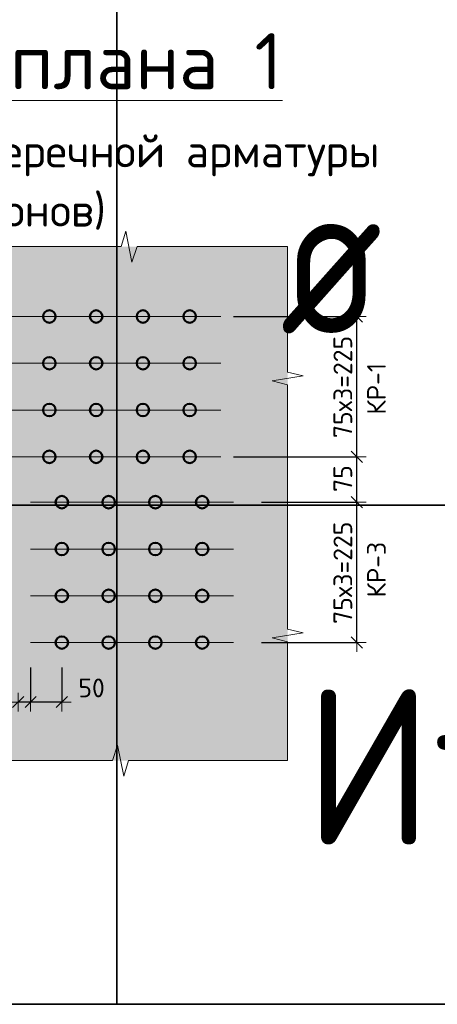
# Model space of a CAD drawing. Header units: metres. Extents: x -38 to 97, y -15 to 21.
# Tile 162 of 229: x 75.264 to 75.934, y 3.672 to 5.25. Entities that reach past the tile are written whole.
import ezdxf

# ---------------------------------------------------------------- set-up
doc = ezdxf.new("R2010")
doc.units = ezdxf.units.M
doc.header["$PDMODE"] = 65
for name, color, linetype in [('XR$3$_3705', 7, 'Continuous'), ('XR$4$_3705', 7, 'Continuous'), ('XR$6$_3705', 7, 'Continuous')]:
    doc.layers.add(name, color=color, linetype=linetype)
for name, color, linetype, lineweight in [('XR$3$ВК__отв в полу 1-2 эт', 220, 'Continuous', 25), ('XR$3$Размерная линия (1)', 7, 'Continuous', 13), ('XR$3$Текст_ общее_1', 7, 'Continuous', 13), ('XR$4$ВК__отв в полу 1-2 эт', 220, 'Continuous', 25), ('XR$4$Размерная линия (1)', 7, 'Continuous', 13), ('XR$4$Текст_ общее_1', 7, 'Continuous', 13), ('XR$6$ВК__отв в полу 1-2 эт', 220, 'Continuous', 25), ('XR$6$Размерная линия (1)', 7, 'Continuous', 13), ('XR$6$Текст_ общее_1', 7, 'Continuous', 13)]:
    doc.layers.add(name, color=color, linetype=linetype, lineweight=lineweight)
doc.styles.add('ISOCPEUR', font='txt')
doc.dimstyles.new('DIMSTYLE_23', dxfattribs={"dimtxt": 0.03, "dimasz": 0.03, "dimexe": 0, "dimexo": 0, "dimgap": 0.015, "dimtad": 2, "dimdec": 0, "dimlfac": 1000, "dimrnd": 5, "dimzin": 12, "dimdsep": 46, "dimtxsty": 'ISOCPEUR', "dimblk1": 'ALL_ML_STRICH', "dimblk2": 'ALL_ML_STRICH', "dimsah": 1, "dimcen": 0, "dimclrd": 7, "dimclre": 256, "dimclrt": 7, "dimadec": 0, "dimazin": 0, "dimtfac": 1, "dimtdec": 0, "dimtix": 1, "dimtmove": 2, "dimatfit": 3, "dimfxl": 0, "dimtvp": 1.2, "dimtzin": 0, "dimlwd": 0, "dimlwe": -3, "dimarcsym": 0})
doc.dimstyles.new('DIMSTYLE_24', dxfattribs={"dimtxt": 0.03, "dimasz": 0.03, "dimexe": 0, "dimexo": 0, "dimgap": 0.015, "dimtad": 2, "dimdec": 0, "dimlfac": 1000, "dimrnd": 5, "dimzin": 12, "dimdsep": 46, "dimtxsty": 'ISOCPEUR', "dimblk1": 'ALL_ML_STRICH', "dimblk2": 'ALL_ML_STRICH', "dimsah": 1, "dimcen": 0, "dimclrd": 7, "dimclre": 256, "dimclrt": 7, "dimadec": 0, "dimazin": 0, "dimtfac": 1, "dimtdec": 0, "dimtix": 1, "dimtmove": 2, "dimatfit": 3, "dimfxl": 0, "dimtzin": 0, "dimlwd": 0, "dimlwe": -3, "dimarcsym": 0})

# ---------------------------------------------------------------- blocks, each defined once
blk = doc.blocks.new('ЭЛЕМЕНТ_УЗОРА_7')
at = {"color": 7, "linetype": 'Continuous', "lineweight": 13, "transparency": 33554687}
for p, q in [((75.6936, 4.8864), (75.6936, 4.8864)), ((75.6936, 4.8864), (75.6936, 4.8864)), ((75.6936, 4.0624), (75.6936, 4.0624))]:
    blk.add_line(p, q, dxfattribs=at)
for points in [[(75.1716, 4.8864), (75.4268, 4.8864), (75.4341, 4.9114), (75.4441, 4.8614), (75.4524, 4.8864), (75.6936, 4.8864)], [(75.6936, 4.8864), (75.6936, 4.6849), (75.7186, 4.6792), (75.6686, 4.6713), (75.6936, 4.6648), (75.6936, 4.4744)], [(75.6936, 4.4744), (75.6936, 4.2729), (75.7186, 4.2672), (75.6686, 4.2593), (75.6936, 4.2528), (75.6936, 4.0624)], [(75.6936, 4.0624), (75.6936, 4.0624), (75.4383, 4.0624), (75.431, 4.0374), (75.4211, 4.0874), (75.4127, 4.0624), (75.1716, 4.0624)]]:
    blk.add_lwpolyline(points, dxfattribs=at)
blk = doc.blocks.new('ALL_ML_STRICH')
at = {"color": 0, "linetype": 'ByBlock', "lineweight": -2}
for p, q in [((-1, 0), (0.5, 0)), ((-0.3, -0.3), (0.3, 0.3)), ((0, -0.5), (0, 0.5))]:
    blk.add_line(p, q, dxfattribs=at)
blk = doc.blocks.new('*D169')
at = {"layer": 'DEFPOINTS', "color": 7, "linetype": 'Continuous', "lineweight": 13, "transparency": 33554687}
for p in [(75.6316, 4.4766), (75.6316, 4.2516), (75.8046, 4.2516)]:
    blk.add_point(p, dxfattribs=at)
at = {"layer": 'XR$3$Размерная линия (1)', "color": 9, "linetype": 'Continuous', "lineweight": -2, "true_color": 0xc7c7c7, "transparency": 33554687}
for p, q in [((75.6516, 4.4766), (75.8046, 4.4766)), ((75.6516, 4.2516), (75.8046, 4.2516))]:
    blk.add_line(p, q, dxfattribs=at)
at = {"layer": 'XR$3$Размерная линия (1)', "color": 7, "linetype": 'Continuous', "lineweight": -2, "transparency": 33554687}
blk.add_line((75.8046, 4.2516), (75.8046, 4.4766), dxfattribs=at)
at = {"layer": 'XR$3$Размерная линия (1)', "color": 7, "linetype": 'Continuous', "lineweight": 13, "transparency": 33554687, "xscale": 0.03, "yscale": 0.03, "zscale": 0.03}
for p, rotation in [((75.8046, 4.4766), 90), ((75.8046, 4.2516), 270)]:
    blk.add_blockref('ALL_ML_STRICH', p, dxfattribs=dict(at, rotation=rotation))
at = {"layer": 'XR$3$Размерная линия (1)', "color": 7, "linetype": 'Continuous', "lineweight": 13, "transparency": 33554687, "insert": (75.7671, 4.2816), "char_height": 0.03, "width": 0.0015, "attachment_point": 1, "rotation": 90, "line_spacing_factor": 0.60241, "style": 'ISOCPEUR'}
blk.add_mtext('75х3=225', dxfattribs=at)
blk = doc.blocks.new('*D170')
at = {"layer": 'DEFPOINTS', "color": 7, "linetype": 'Continuous', "lineweight": 13, "transparency": 33554687}
for p in [(75.5866, 4.5494), (75.6316, 4.4766), (75.8046, 4.4766)]:
    blk.add_point(p, dxfattribs=at)
at = {"layer": 'XR$3$Размерная линия (1)', "color": 9, "linetype": 'Continuous', "lineweight": -2, "true_color": 0xc7c7c7, "transparency": 33554687}
for p, q in [((75.6066, 4.5494), (75.8046, 4.5494)), ((75.6516, 4.4766), (75.8046, 4.4766))]:
    blk.add_line(p, q, dxfattribs=at)
at = {"layer": 'XR$3$Размерная линия (1)', "color": 7, "linetype": 'Continuous', "lineweight": -2, "transparency": 33554687}
blk.add_line((75.8046, 4.4766), (75.8046, 4.5494), dxfattribs=at)
at = {"layer": 'XR$3$Размерная линия (1)', "color": 7, "linetype": 'Continuous', "lineweight": 13, "transparency": 33554687, "xscale": 0.03, "yscale": 0.03, "zscale": 0.03}
for p, rotation in [((75.8046, 4.5494), 90), ((75.8046, 4.4766), 270)]:
    blk.add_blockref('ALL_ML_STRICH', p, dxfattribs=dict(at, rotation=rotation))
at = {"layer": 'XR$3$Размерная линия (1)', "color": 7, "linetype": 'Continuous', "lineweight": 13, "transparency": 33554687, "insert": (75.7821, 4.5145), "char_height": 0.03, "width": 0.06, "attachment_point": 5, "rotation": 90, "style": 'ISOCPEUR'}
blk.add_mtext('\\A1;{75}', dxfattribs=at)
blk = doc.blocks.new('*D171')
at = {"layer": 'DEFPOINTS', "color": 7, "linetype": 'Continuous', "lineweight": 13, "transparency": 33554687}
for p in [(75.5866, 4.7744), (75.5866, 4.5494), (75.8046, 4.5494)]:
    blk.add_point(p, dxfattribs=at)
at = {"layer": 'XR$3$Размерная линия (1)', "color": 9, "linetype": 'Continuous', "lineweight": -2, "true_color": 0xc7c7c7, "transparency": 33554687}
for p, q in [((75.6066, 4.7744), (75.8046, 4.7744)), ((75.6066, 4.5494), (75.8046, 4.5494))]:
    blk.add_line(p, q, dxfattribs=at)
at = {"layer": 'XR$3$Размерная линия (1)', "color": 7, "linetype": 'Continuous', "lineweight": -2, "transparency": 33554687}
blk.add_line((75.8046, 4.5494), (75.8046, 4.7744), dxfattribs=at)
at = {"layer": 'XR$3$Размерная линия (1)', "color": 7, "linetype": 'Continuous', "lineweight": 13, "transparency": 33554687, "xscale": 0.03, "yscale": 0.03, "zscale": 0.03}
for p, rotation in [((75.8046, 4.7744), 90), ((75.8046, 4.5494), 270)]:
    blk.add_blockref('ALL_ML_STRICH', p, dxfattribs=dict(at, rotation=rotation))
at = {"layer": 'XR$3$Размерная линия (1)', "color": 7, "linetype": 'Continuous', "lineweight": 13, "transparency": 33554687, "insert": (75.7671, 4.5794), "char_height": 0.03, "width": 0.0015, "attachment_point": 1, "rotation": 90, "line_spacing_factor": 0.60241, "style": 'ISOCPEUR'}
blk.add_mtext('75х3=225', dxfattribs=at)
blk = doc.blocks.new('*D222')
at = {"layer": 'DEFPOINTS', "color": 7, "linetype": 'Continuous', "lineweight": 13, "transparency": 33554687}
for p in [(75.2816, 4.2316), (75.3316, 4.2316), (75.3316, 4.1563)]:
    blk.add_point(p, dxfattribs=at)
at = {"layer": 'XR$3$Размерная линия (1)', "color": 9, "linetype": 'Continuous', "lineweight": -2, "true_color": 0xc7c7c7, "transparency": 33554687}
for p, q in [((75.2816, 4.2116), (75.2816, 4.1563)), ((75.3316, 4.2116), (75.3316, 4.1563))]:
    blk.add_line(p, q, dxfattribs=at)
at = {"layer": 'XR$3$Размерная линия (1)', "color": 7, "linetype": 'Continuous', "lineweight": -2, "transparency": 33554687}
blk.add_line((75.3316, 4.1563), (75.2816, 4.1563), dxfattribs=at)
at = {"layer": 'XR$3$Размерная линия (1)', "color": 7, "linetype": 'Continuous', "lineweight": 13, "transparency": 33554687, "xscale": 0.03, "yscale": 0.03, "zscale": 0.03}
for p, rotation in [((75.2816, 4.1563), 180), ((75.3316, 4.1563), 360)]:
    blk.add_blockref('ALL_ML_STRICH', p, dxfattribs=dict(at, rotation=rotation))
at = {"layer": 'XR$3$Размерная линия (1)', "color": 7, "linetype": 'Continuous', "lineweight": 13, "transparency": 33554687, "insert": (75.3793, 4.1789), "char_height": 0.03, "width": 0.06, "attachment_point": 5, "style": 'ISOCPEUR'}
blk.add_mtext('\\A1;{50}', dxfattribs=at)
blk = doc.blocks.new('*D223')
at = {"layer": 'DEFPOINTS', "color": 7, "linetype": 'Continuous', "lineweight": 13, "transparency": 33554687}
for p in [(75.2816, 4.2316), (75.2616, 4.166), (75.2816, 4.1563)]:
    blk.add_point(p, dxfattribs=at)
at = {"layer": 'XR$3$Размерная линия (1)', "color": 9, "linetype": 'Continuous', "lineweight": -2, "true_color": 0xc7c7c7, "transparency": 33554687}
for p, q in [((75.2816, 4.2116), (75.2816, 4.1563)), ((75.2616, 4.1563), (75.2616, 4.1563))]:
    blk.add_line(p, q, dxfattribs=at)
at = {"layer": 'XR$3$Размерная линия (1)', "color": 7, "linetype": 'Continuous', "lineweight": -2, "transparency": 33554687}
blk.add_line((75.2816, 4.1563), (75.2616, 4.1563), dxfattribs=at)
at = {"layer": 'XR$3$Размерная линия (1)', "color": 7, "linetype": 'Continuous', "lineweight": 13, "transparency": 33554687, "xscale": 0.03, "yscale": 0.03, "zscale": 0.03}
for p, rotation in [((75.2616, 4.1563), 180), ((75.2816, 4.1563), 360)]:
    blk.add_blockref('ALL_ML_STRICH', p, dxfattribs=dict(at, rotation=rotation))
at = {"layer": 'XR$3$Размерная линия (1)', "color": 7, "linetype": 'Continuous', "lineweight": 13, "transparency": 33554687, "insert": (75.2185, 4.1788), "char_height": 0.03, "width": 0.06, "attachment_point": 5, "style": 'ISOCPEUR'}
blk.add_mtext('\\A1;{20}', dxfattribs=at)
blk = doc.blocks.new('ЭЛЕМЕНТ_УЗОРА_20')
at = {"color": 7, "linetype": 'Continuous', "lineweight": 13, "transparency": 33554687}
for p, q in [((75.6936, 4.8864), (75.6936, 4.8864)), ((75.6936, 4.8864), (75.6936, 4.8864)), ((75.6936, 4.0624), (75.6936, 4.0624))]:
    blk.add_line(p, q, dxfattribs=at)
for points in [[(75.1716, 4.8864), (75.4268, 4.8864), (75.4341, 4.9114), (75.4441, 4.8614), (75.4524, 4.8864), (75.6936, 4.8864)], [(75.6936, 4.8864), (75.6936, 4.6849), (75.7186, 4.6792), (75.6686, 4.6713), (75.6936, 4.6648), (75.6936, 4.4744)], [(75.6936, 4.4744), (75.6936, 4.2729), (75.7186, 4.2672), (75.6686, 4.2593), (75.6936, 4.2528), (75.6936, 4.0624)], [(75.6936, 4.0624), (75.6936, 4.0624), (75.4383, 4.0624), (75.431, 4.0374), (75.4211, 4.0874), (75.4127, 4.0624), (75.1716, 4.0624)]]:
    blk.add_lwpolyline(points, dxfattribs=at)
blk = doc.blocks.new('*D442')
at = {"layer": 'DEFPOINTS', "color": 7, "linetype": 'Continuous', "lineweight": 13, "transparency": 33554687}
for p in [(75.6316, 4.4766), (75.6316, 4.2516), (75.8046, 4.2516)]:
    blk.add_point(p, dxfattribs=at)
at = {"layer": 'XR$4$Размерная линия (1)', "color": 9, "linetype": 'Continuous', "lineweight": -2, "true_color": 0xc7c7c7, "transparency": 33554687}
for p, q in [((75.6516, 4.4766), (75.8046, 4.4766)), ((75.6516, 4.2516), (75.8046, 4.2516))]:
    blk.add_line(p, q, dxfattribs=at)
at = {"layer": 'XR$4$Размерная линия (1)', "color": 7, "linetype": 'Continuous', "lineweight": -2, "transparency": 33554687}
blk.add_line((75.8046, 4.2516), (75.8046, 4.4766), dxfattribs=at)
at = {"layer": 'XR$4$Размерная линия (1)', "color": 7, "linetype": 'Continuous', "lineweight": 13, "transparency": 33554687, "xscale": 0.03, "yscale": 0.03, "zscale": 0.03}
for p, rotation in [((75.8046, 4.4766), 90), ((75.8046, 4.2516), 270)]:
    blk.add_blockref('ALL_ML_STRICH', p, dxfattribs=dict(at, rotation=rotation))
at = {"layer": 'XR$4$Размерная линия (1)', "color": 7, "linetype": 'Continuous', "lineweight": 13, "transparency": 33554687, "insert": (75.7671, 4.2816), "char_height": 0.03, "width": 0.0015, "attachment_point": 1, "rotation": 90, "line_spacing_factor": 0.60241, "style": 'ISOCPEUR'}
blk.add_mtext('75х3=225', dxfattribs=at)
blk = doc.blocks.new('*D443')
at = {"layer": 'DEFPOINTS', "color": 7, "linetype": 'Continuous', "lineweight": 13, "transparency": 33554687}
for p in [(75.5866, 4.5494), (75.6316, 4.4766), (75.8046, 4.4766)]:
    blk.add_point(p, dxfattribs=at)
at = {"layer": 'XR$4$Размерная линия (1)', "color": 9, "linetype": 'Continuous', "lineweight": -2, "true_color": 0xc7c7c7, "transparency": 33554687}
for p, q in [((75.6066, 4.5494), (75.8046, 4.5494)), ((75.6516, 4.4766), (75.8046, 4.4766))]:
    blk.add_line(p, q, dxfattribs=at)
at = {"layer": 'XR$4$Размерная линия (1)', "color": 7, "linetype": 'Continuous', "lineweight": -2, "transparency": 33554687}
blk.add_line((75.8046, 4.4766), (75.8046, 4.5494), dxfattribs=at)
at = {"layer": 'XR$4$Размерная линия (1)', "color": 7, "linetype": 'Continuous', "lineweight": 13, "transparency": 33554687, "xscale": 0.03, "yscale": 0.03, "zscale": 0.03}
for p, rotation in [((75.8046, 4.5494), 90), ((75.8046, 4.4766), 270)]:
    blk.add_blockref('ALL_ML_STRICH', p, dxfattribs=dict(at, rotation=rotation))
at = {"layer": 'XR$4$Размерная линия (1)', "color": 7, "linetype": 'Continuous', "lineweight": 13, "transparency": 33554687, "insert": (75.7821, 4.5145), "char_height": 0.03, "width": 0.06, "attachment_point": 5, "rotation": 90, "style": 'ISOCPEUR'}
blk.add_mtext('\\A1;{75}', dxfattribs=at)
blk = doc.blocks.new('*D444')
at = {"layer": 'DEFPOINTS', "color": 7, "linetype": 'Continuous', "lineweight": 13, "transparency": 33554687}
for p in [(75.5866, 4.7744), (75.5866, 4.5494), (75.8046, 4.5494)]:
    blk.add_point(p, dxfattribs=at)
at = {"layer": 'XR$4$Размерная линия (1)', "color": 9, "linetype": 'Continuous', "lineweight": -2, "true_color": 0xc7c7c7, "transparency": 33554687}
for p, q in [((75.6066, 4.7744), (75.8046, 4.7744)), ((75.6066, 4.5494), (75.8046, 4.5494))]:
    blk.add_line(p, q, dxfattribs=at)
at = {"layer": 'XR$4$Размерная линия (1)', "color": 7, "linetype": 'Continuous', "lineweight": -2, "transparency": 33554687}
blk.add_line((75.8046, 4.5494), (75.8046, 4.7744), dxfattribs=at)
at = {"layer": 'XR$4$Размерная линия (1)', "color": 7, "linetype": 'Continuous', "lineweight": 13, "transparency": 33554687, "xscale": 0.03, "yscale": 0.03, "zscale": 0.03}
for p, rotation in [((75.8046, 4.7744), 90), ((75.8046, 4.5494), 270)]:
    blk.add_blockref('ALL_ML_STRICH', p, dxfattribs=dict(at, rotation=rotation))
at = {"layer": 'XR$4$Размерная линия (1)', "color": 7, "linetype": 'Continuous', "lineweight": 13, "transparency": 33554687, "insert": (75.7671, 4.5794), "char_height": 0.03, "width": 0.0015, "attachment_point": 1, "rotation": 90, "line_spacing_factor": 0.60241, "style": 'ISOCPEUR'}
blk.add_mtext('75х3=225', dxfattribs=at)
blk = doc.blocks.new('*D486')
at = {"layer": 'DEFPOINTS', "color": 7, "linetype": 'Continuous', "lineweight": 13, "transparency": 33554687}
for p in [(75.2816, 4.2316), (75.3316, 4.2316), (75.3316, 4.1563)]:
    blk.add_point(p, dxfattribs=at)
at = {"layer": 'XR$4$Размерная линия (1)', "color": 9, "linetype": 'Continuous', "lineweight": -2, "true_color": 0xc7c7c7, "transparency": 33554687}
for p, q in [((75.2816, 4.2116), (75.2816, 4.1563)), ((75.3316, 4.2116), (75.3316, 4.1563))]:
    blk.add_line(p, q, dxfattribs=at)
at = {"layer": 'XR$4$Размерная линия (1)', "color": 7, "linetype": 'Continuous', "lineweight": -2, "transparency": 33554687}
blk.add_line((75.3316, 4.1563), (75.2816, 4.1563), dxfattribs=at)
at = {"layer": 'XR$4$Размерная линия (1)', "color": 7, "linetype": 'Continuous', "lineweight": 13, "transparency": 33554687, "xscale": 0.03, "yscale": 0.03, "zscale": 0.03}
for p, rotation in [((75.2816, 4.1563), 180), ((75.3316, 4.1563), 360)]:
    blk.add_blockref('ALL_ML_STRICH', p, dxfattribs=dict(at, rotation=rotation))
at = {"layer": 'XR$4$Размерная линия (1)', "color": 7, "linetype": 'Continuous', "lineweight": 13, "transparency": 33554687, "insert": (75.3793, 4.1789), "char_height": 0.03, "width": 0.06, "attachment_point": 5, "style": 'ISOCPEUR'}
blk.add_mtext('\\A1;{50}', dxfattribs=at)
blk = doc.blocks.new('*D487')
at = {"layer": 'DEFPOINTS', "color": 7, "linetype": 'Continuous', "lineweight": 13, "transparency": 33554687}
for p in [(75.2816, 4.2316), (75.2616, 4.166), (75.2816, 4.1563)]:
    blk.add_point(p, dxfattribs=at)
at = {"layer": 'XR$4$Размерная линия (1)', "color": 9, "linetype": 'Continuous', "lineweight": -2, "true_color": 0xc7c7c7, "transparency": 33554687}
for p, q in [((75.2816, 4.2116), (75.2816, 4.1563)), ((75.2616, 4.1563), (75.2616, 4.1563))]:
    blk.add_line(p, q, dxfattribs=at)
at = {"layer": 'XR$4$Размерная линия (1)', "color": 7, "linetype": 'Continuous', "lineweight": -2, "transparency": 33554687}
blk.add_line((75.2816, 4.1563), (75.2616, 4.1563), dxfattribs=at)
at = {"layer": 'XR$4$Размерная линия (1)', "color": 7, "linetype": 'Continuous', "lineweight": 13, "transparency": 33554687, "xscale": 0.03, "yscale": 0.03, "zscale": 0.03}
for p, rotation in [((75.2616, 4.1563), 180), ((75.2816, 4.1563), 360)]:
    blk.add_blockref('ALL_ML_STRICH', p, dxfattribs=dict(at, rotation=rotation))
at = {"layer": 'XR$4$Размерная линия (1)', "color": 7, "linetype": 'Continuous', "lineweight": 13, "transparency": 33554687, "insert": (75.2185, 4.1788), "char_height": 0.03, "width": 0.06, "attachment_point": 5, "style": 'ISOCPEUR'}
blk.add_mtext('\\A1;{20}', dxfattribs=at)
blk = doc.blocks.new('ЭЛЕМЕНТ_УЗОРА_41')
at = {"color": 7, "linetype": 'Continuous', "lineweight": 13, "transparency": 33554687}
for p, q in [((75.6936, 4.8864), (75.6936, 4.8864)), ((75.6936, 4.8864), (75.6936, 4.8864)), ((75.6936, 4.0624), (75.6936, 4.0624))]:
    blk.add_line(p, q, dxfattribs=at)
for points in [[(75.1716, 4.8864), (75.4268, 4.8864), (75.4341, 4.9114), (75.4441, 4.8614), (75.4524, 4.8864), (75.6936, 4.8864)], [(75.6936, 4.8864), (75.6936, 4.6849), (75.7186, 4.6792), (75.6686, 4.6713), (75.6936, 4.6648), (75.6936, 4.4744)], [(75.6936, 4.4744), (75.6936, 4.2729), (75.7186, 4.2672), (75.6686, 4.2593), (75.6936, 4.2528), (75.6936, 4.0624)], [(75.6936, 4.0624), (75.6936, 4.0624), (75.4383, 4.0624), (75.431, 4.0374), (75.4211, 4.0874), (75.4127, 4.0624), (75.1716, 4.0624)]]:
    blk.add_lwpolyline(points, dxfattribs=at)
blk = doc.blocks.new('*D954')
at = {"layer": 'DEFPOINTS', "color": 7, "linetype": 'Continuous', "lineweight": 13, "transparency": 33554687}
for p in [(75.6316, 4.4766), (75.6316, 4.2516), (75.8046, 4.2516)]:
    blk.add_point(p, dxfattribs=at)
at = {"layer": 'XR$6$Размерная линия (1)', "color": 9, "linetype": 'Continuous', "lineweight": -2, "true_color": 0xc7c7c7, "transparency": 33554687}
for p, q in [((75.6516, 4.4766), (75.8046, 4.4766)), ((75.6516, 4.2516), (75.8046, 4.2516))]:
    blk.add_line(p, q, dxfattribs=at)
at = {"layer": 'XR$6$Размерная линия (1)', "color": 7, "linetype": 'Continuous', "lineweight": -2, "transparency": 33554687}
blk.add_line((75.8046, 4.2516), (75.8046, 4.4766), dxfattribs=at)
at = {"layer": 'XR$6$Размерная линия (1)', "color": 7, "linetype": 'Continuous', "lineweight": 13, "transparency": 33554687, "xscale": 0.03, "yscale": 0.03, "zscale": 0.03}
for p, rotation in [((75.8046, 4.4766), 90), ((75.8046, 4.2516), 270)]:
    blk.add_blockref('ALL_ML_STRICH', p, dxfattribs=dict(at, rotation=rotation))
at = {"layer": 'XR$6$Размерная линия (1)', "color": 7, "linetype": 'Continuous', "lineweight": 13, "transparency": 33554687, "insert": (75.7671, 4.2816), "char_height": 0.03, "width": 0.0015, "attachment_point": 1, "rotation": 90, "line_spacing_factor": 0.60241, "style": 'ISOCPEUR'}
blk.add_mtext('75х3=225', dxfattribs=at)
blk = doc.blocks.new('*D955')
at = {"layer": 'DEFPOINTS', "color": 7, "linetype": 'Continuous', "lineweight": 13, "transparency": 33554687}
for p in [(75.5866, 4.5494), (75.6316, 4.4766), (75.8046, 4.4766)]:
    blk.add_point(p, dxfattribs=at)
at = {"layer": 'XR$6$Размерная линия (1)', "color": 9, "linetype": 'Continuous', "lineweight": -2, "true_color": 0xc7c7c7, "transparency": 33554687}
for p, q in [((75.6066, 4.5494), (75.8046, 4.5494)), ((75.6516, 4.4766), (75.8046, 4.4766))]:
    blk.add_line(p, q, dxfattribs=at)
at = {"layer": 'XR$6$Размерная линия (1)', "color": 7, "linetype": 'Continuous', "lineweight": -2, "transparency": 33554687}
blk.add_line((75.8046, 4.4766), (75.8046, 4.5494), dxfattribs=at)
at = {"layer": 'XR$6$Размерная линия (1)', "color": 7, "linetype": 'Continuous', "lineweight": 13, "transparency": 33554687, "xscale": 0.03, "yscale": 0.03, "zscale": 0.03}
for p, rotation in [((75.8046, 4.5494), 90), ((75.8046, 4.4766), 270)]:
    blk.add_blockref('ALL_ML_STRICH', p, dxfattribs=dict(at, rotation=rotation))
at = {"layer": 'XR$6$Размерная линия (1)', "color": 7, "linetype": 'Continuous', "lineweight": 13, "transparency": 33554687, "insert": (75.7821, 4.5145), "char_height": 0.03, "width": 0.06, "attachment_point": 5, "rotation": 90, "style": 'ISOCPEUR'}
blk.add_mtext('\\A1;{75}', dxfattribs=at)
blk = doc.blocks.new('*D956')
at = {"layer": 'DEFPOINTS', "color": 7, "linetype": 'Continuous', "lineweight": 13, "transparency": 33554687}
for p in [(75.5866, 4.7744), (75.5866, 4.5494), (75.8046, 4.5494)]:
    blk.add_point(p, dxfattribs=at)
at = {"layer": 'XR$6$Размерная линия (1)', "color": 9, "linetype": 'Continuous', "lineweight": -2, "true_color": 0xc7c7c7, "transparency": 33554687}
for p, q in [((75.6066, 4.7744), (75.8046, 4.7744)), ((75.6066, 4.5494), (75.8046, 4.5494))]:
    blk.add_line(p, q, dxfattribs=at)
at = {"layer": 'XR$6$Размерная линия (1)', "color": 7, "linetype": 'Continuous', "lineweight": -2, "transparency": 33554687}
blk.add_line((75.8046, 4.5494), (75.8046, 4.7744), dxfattribs=at)
at = {"layer": 'XR$6$Размерная линия (1)', "color": 7, "linetype": 'Continuous', "lineweight": 13, "transparency": 33554687, "xscale": 0.03, "yscale": 0.03, "zscale": 0.03}
for p, rotation in [((75.8046, 4.7744), 90), ((75.8046, 4.5494), 270)]:
    blk.add_blockref('ALL_ML_STRICH', p, dxfattribs=dict(at, rotation=rotation))
at = {"layer": 'XR$6$Размерная линия (1)', "color": 7, "linetype": 'Continuous', "lineweight": 13, "transparency": 33554687, "insert": (75.7671, 4.5794), "char_height": 0.03, "width": 0.0015, "attachment_point": 1, "rotation": 90, "line_spacing_factor": 0.60241, "style": 'ISOCPEUR'}
blk.add_mtext('75х3=225', dxfattribs=at)
blk = doc.blocks.new('*D985')
at = {"layer": 'DEFPOINTS', "color": 7, "linetype": 'Continuous', "lineweight": 13, "transparency": 33554687}
for p in [(75.2816, 4.2316), (75.3316, 4.2316), (75.3316, 4.1563)]:
    blk.add_point(p, dxfattribs=at)
at = {"layer": 'XR$6$Размерная линия (1)', "color": 9, "linetype": 'Continuous', "lineweight": -2, "true_color": 0xc7c7c7, "transparency": 33554687}
for p, q in [((75.2816, 4.2116), (75.2816, 4.1563)), ((75.3316, 4.2116), (75.3316, 4.1563))]:
    blk.add_line(p, q, dxfattribs=at)
at = {"layer": 'XR$6$Размерная линия (1)', "color": 7, "linetype": 'Continuous', "lineweight": -2, "transparency": 33554687}
blk.add_line((75.3316, 4.1563), (75.2816, 4.1563), dxfattribs=at)
at = {"layer": 'XR$6$Размерная линия (1)', "color": 7, "linetype": 'Continuous', "lineweight": 13, "transparency": 33554687, "xscale": 0.03, "yscale": 0.03, "zscale": 0.03}
for p, rotation in [((75.2816, 4.1563), 180), ((75.3316, 4.1563), 360)]:
    blk.add_blockref('ALL_ML_STRICH', p, dxfattribs=dict(at, rotation=rotation))
at = {"layer": 'XR$6$Размерная линия (1)', "color": 7, "linetype": 'Continuous', "lineweight": 13, "transparency": 33554687, "insert": (75.3793, 4.1789), "char_height": 0.03, "width": 0.06, "attachment_point": 5, "style": 'ISOCPEUR'}
blk.add_mtext('\\A1;{50}', dxfattribs=at)
blk = doc.blocks.new('*D986')
at = {"layer": 'DEFPOINTS', "color": 7, "linetype": 'Continuous', "lineweight": 13, "transparency": 33554687}
for p in [(75.2816, 4.2316), (75.2616, 4.166), (75.2816, 4.1563)]:
    blk.add_point(p, dxfattribs=at)
at = {"layer": 'XR$6$Размерная линия (1)', "color": 9, "linetype": 'Continuous', "lineweight": -2, "true_color": 0xc7c7c7, "transparency": 33554687}
for p, q in [((75.2816, 4.2116), (75.2816, 4.1563)), ((75.2616, 4.1563), (75.2616, 4.1563))]:
    blk.add_line(p, q, dxfattribs=at)
at = {"layer": 'XR$6$Размерная линия (1)', "color": 7, "linetype": 'Continuous', "lineweight": -2, "transparency": 33554687}
blk.add_line((75.2816, 4.1563), (75.2616, 4.1563), dxfattribs=at)
at = {"layer": 'XR$6$Размерная линия (1)', "color": 7, "linetype": 'Continuous', "lineweight": 13, "transparency": 33554687, "xscale": 0.03, "yscale": 0.03, "zscale": 0.03}
for p, rotation in [((75.2616, 4.1563), 180), ((75.2816, 4.1563), 360)]:
    blk.add_blockref('ALL_ML_STRICH', p, dxfattribs=dict(at, rotation=rotation))
at = {"layer": 'XR$6$Размерная линия (1)', "color": 7, "linetype": 'Continuous', "lineweight": 13, "transparency": 33554687, "insert": (75.2185, 4.1788), "char_height": 0.03, "width": 0.06, "attachment_point": 5, "style": 'ISOCPEUR'}
blk.add_mtext('\\A1;{20}', dxfattribs=at)

msp = doc.modelspace()

# ---------------------------------------------------------------- hatches: boundary and pattern name
at = {"linetype": 'Continuous', "lineweight": 13, "true_color": 0xf0eae8, "transparency": 33554687}
msp.add_hatch(color=7, dxfattribs=at).paths.add_polyline_path([(74.6496, 4.8864), (74.6496, 4.0624), (75.6936, 4.0624), (75.6936, 4.8864)])
msp.add_hatch(color=7, dxfattribs=at).paths.add_polyline_path([(74.6496, 4.8864), (74.6496, 4.0624), (75.6936, 4.0624), (75.6936, 4.8864)])
msp.add_hatch(color=7, dxfattribs=at).paths.add_polyline_path([(74.6496, 4.8864), (74.6496, 4.0624), (75.6936, 4.0624), (75.6936, 4.8864)])

# ---------------------------------------------------------------- linework, layer by layer
at = {"color": 7, "linetype": 'Continuous', "lineweight": 35, "transparency": 33554687}
for p, q in [((75.4198, 5.2717), (75.4198, 4.4717)), ((67.9198, 4.4717), (86.4198, 4.4717)), ((75.4198, 4.4717), (75.4198, 3.6717)), ((67.9198, 3.6717), (86.4198, 3.6717))]:
    msp.add_line(p, q, dxfattribs=at)
at = {"color": 7, "linetype": 'Continuous', "lineweight": 13, "transparency": 33554687}
msp.add_line((86.4198, 4.4717), (67.9198, 4.4717), dxfattribs=at)
at = {"layer": 'XR$3$_3705', "color": 7, "linetype": 'Continuous', "lineweight": 50, "transparency": 33554687}
for centre in [(75.3116, 4.7744), (75.3866, 4.7744), (75.4616, 4.7744), (75.5366, 4.7744), (75.3116, 4.6994), (75.3866, 4.6994), (75.4616, 4.6994), (75.5366, 4.6994), (75.3116, 4.6244), (75.3866, 4.6244), (75.4616, 4.6244), (75.5366, 4.6244), (75.3116, 4.5494), (75.3866, 4.5494), (75.4616, 4.5494), (75.5366, 4.5494), (75.3316, 4.4766), (75.4066, 4.4766), (75.4816, 4.4766), (75.5566, 4.4766), (75.3316, 4.4016), (75.4066, 4.4016), (75.4816, 4.4016), (75.5566, 4.4016), (75.3316, 4.3266), (75.4066, 4.3266), (75.4816, 4.3266), (75.5566, 4.3266), (75.3316, 4.2516), (75.4066, 4.2516), (75.4816, 4.2516), (75.5566, 4.2516)]:
    msp.add_circle(centre, 0.01, dxfattribs=at)
at = {"layer": 'XR$3$ВК__отв в полу 1-2 эт', "color": 7, "linetype": 'Continuous', "lineweight": 13, "transparency": 33554687}
for p, q in [((75.5866, 4.7744), (74.7366, 4.7744)), ((75.5866, 4.6994), (74.7366, 4.6994)), ((75.5866, 4.6244), (74.7366, 4.6244)), ((75.5866, 4.5494), (74.7366, 4.5494)), ((75.6066, 4.4766), (75.2816, 4.4766)), ((75.6066, 4.4016), (75.2816, 4.4016)), ((75.6066, 4.3266), (75.2816, 4.3266)), ((75.6066, 4.2516), (75.2816, 4.2516))]:
    msp.add_line(p, q, dxfattribs=at)
at = {"layer": 'XR$4$_3705', "color": 7, "linetype": 'Continuous', "lineweight": 50, "transparency": 33554687}
for centre in [(75.3116, 4.7744), (75.3866, 4.7744), (75.4616, 4.7744), (75.5366, 4.7744), (75.3116, 4.6994), (75.3866, 4.6994), (75.4616, 4.6994), (75.5366, 4.6994), (75.3116, 4.6244), (75.3866, 4.6244), (75.4616, 4.6244), (75.5366, 4.6244), (75.3116, 4.5494), (75.3866, 4.5494), (75.4616, 4.5494), (75.5366, 4.5494), (75.3316, 4.4766), (75.4066, 4.4766), (75.4816, 4.4766), (75.5566, 4.4766), (75.3316, 4.4016), (75.4066, 4.4016), (75.4816, 4.4016), (75.5566, 4.4016), (75.3316, 4.3266), (75.4066, 4.3266), (75.4816, 4.3266), (75.5566, 4.3266), (75.3316, 4.2516), (75.4066, 4.2516), (75.4816, 4.2516), (75.5566, 4.2516)]:
    msp.add_circle(centre, 0.01, dxfattribs=at)
at = {"layer": 'XR$4$ВК__отв в полу 1-2 эт', "color": 7, "linetype": 'Continuous', "lineweight": 13, "transparency": 33554687}
for p, q in [((75.5866, 4.7744), (74.7366, 4.7744)), ((75.5866, 4.6994), (74.7366, 4.6994)), ((75.5866, 4.6244), (74.7366, 4.6244)), ((75.5866, 4.5494), (74.7366, 4.5494)), ((75.6066, 4.4766), (75.2816, 4.4766)), ((75.6066, 4.4016), (75.2816, 4.4016)), ((75.6066, 4.3266), (75.2816, 4.3266)), ((75.6066, 4.2516), (75.2816, 4.2516))]:
    msp.add_line(p, q, dxfattribs=at)
at = {"layer": 'XR$6$_3705', "color": 7, "linetype": 'Continuous', "lineweight": 50, "transparency": 33554687}
for centre in [(75.3116, 4.7744), (75.3866, 4.7744), (75.4616, 4.7744), (75.5366, 4.7744), (75.3116, 4.6994), (75.3866, 4.6994), (75.4616, 4.6994), (75.5366, 4.6994), (75.3116, 4.6244), (75.3866, 4.6244), (75.4616, 4.6244), (75.5366, 4.6244), (75.3116, 4.5494), (75.3866, 4.5494), (75.4616, 4.5494), (75.5366, 4.5494), (75.3316, 4.4766), (75.4066, 4.4766), (75.4816, 4.4766), (75.5566, 4.4766), (75.3316, 4.4016), (75.4066, 4.4016), (75.4816, 4.4016), (75.5566, 4.4016), (75.3316, 4.3266), (75.4066, 4.3266), (75.4816, 4.3266), (75.5566, 4.3266), (75.3316, 4.2516), (75.4066, 4.2516), (75.4816, 4.2516), (75.5566, 4.2516)]:
    msp.add_circle(centre, 0.01, dxfattribs=at)
at = {"layer": 'XR$6$ВК__отв в полу 1-2 эт', "color": 7, "linetype": 'Continuous', "lineweight": 13, "transparency": 33554687}
for p, q in [((75.5866, 4.7744), (74.7366, 4.7744)), ((75.5866, 4.6994), (74.7366, 4.6994)), ((75.5866, 4.6244), (74.7366, 4.6244)), ((75.5866, 4.5494), (74.7366, 4.5494)), ((75.6066, 4.4766), (75.2816, 4.4766)), ((75.6066, 4.4016), (75.2816, 4.4016)), ((75.6066, 4.3266), (75.2816, 4.3266)), ((75.6066, 4.2516), (75.2816, 4.2516))]:
    msp.add_line(p, q, dxfattribs=at)

# ---------------------------------------------------------------- block references
at = {"color": 7, "linetype": 'Continuous', "lineweight": 13, "transparency": 33554687}
for name in ['ЭЛЕМЕНТ_УЗОРА_7', 'ЭЛЕМЕНТ_УЗОРА_20', 'ЭЛЕМЕНТ_УЗОРА_41']:
    msp.add_blockref(name, (0, 0), dxfattribs=at)

# ---------------------------------------------------------------- texts
at = {"color": 7, "linetype": 'Continuous', "lineweight": 35, "transparency": 33554687, "char_height": 0.25, "attachment_point": 7, "style": 'ISOCPEUR'}
for s, insert, width in [('\\W0.82;ø', (75.6817, 4.7467), 0.327205), ('\\W0.95;Итого:', (75.7194, 3.928), 1.143461)]:
    msp.add_mtext(s, dxfattribs=dict(at, insert=insert, width=width))
at = {"layer": 'XR$3$Текст_ общее_1', "color": 7, "linetype": 'Continuous', "lineweight": 13, "transparency": 33554687, "insert": (75.1817, 5.2286), "char_height": 0.09, "width": 2.301075, "attachment_point": 2, "line_spacing_factor": 1.084337}
msp.add_mtext('\\A1;{\\L\\fISOCPEUR|i0|b0;\\H0.090000;\\W1.000000;\\C7;  Деталь плана 1\\l}\\P{\\fISOCPEUR|i0|b0;\\H0.052500;\\W1.000000;\\C7;(схема раскладки поперечной арматуры}\\P{\\fISOCPEUR|i0|b0;\\H0.052500;\\W1.000000;\\C7;для пилонов)}\\P', dxfattribs=at)
at = {"layer": 'XR$3$Текст_ общее_1', "color": 7, "linetype": 'Continuous', "lineweight": 13, "transparency": 33554687, "char_height": 0.03, "attachment_point": 5, "rotation": 90, "style": 'ISOCPEUR'}
for s, insert, width in [('\\A1;{\\fISOCPEUR|i0|b0;\\H0.030000;\\W1.000000;\\C7;КР-1}\\P', (75.836, 4.6585), 0.097125), ('\\A1;{\\fISOCPEUR|i0|b0;\\H0.030000;\\W1.000000;\\C7;КР-3}\\P', (75.836, 4.3685), 0.104063)]:
    msp.add_mtext(s, dxfattribs=dict(at, insert=insert, width=width))
at = {"layer": 'XR$4$Текст_ общее_1', "color": 7, "linetype": 'Continuous', "lineweight": 13, "transparency": 33554687, "insert": (75.1817, 5.2286), "char_height": 0.09, "width": 2.301075, "attachment_point": 2, "line_spacing_factor": 1.084337}
msp.add_mtext('\\A1;{\\L\\fISOCPEUR|i0|b0;\\H0.090000;\\W1.000000;\\C7;  Деталь плана 1\\l}\\P{\\fISOCPEUR|i0|b0;\\H0.052500;\\W1.000000;\\C7;(схема раскладки поперечной арматуры}\\P{\\fISOCPEUR|i0|b0;\\H0.052500;\\W1.000000;\\C7;для пилонов)}\\P', dxfattribs=at)
at = {"layer": 'XR$4$Текст_ общее_1', "color": 7, "linetype": 'Continuous', "lineweight": 13, "transparency": 33554687, "char_height": 0.03, "attachment_point": 5, "rotation": 90, "style": 'ISOCPEUR'}
for s, insert, width in [('\\A1;{\\fISOCPEUR|i0|b0;\\H0.030000;\\W1.000000;\\C7;КР-1}\\P', (75.836, 4.6585), 0.097125), ('\\A1;{\\fISOCPEUR|i0|b0;\\H0.030000;\\W1.000000;\\C7;КР-3}\\P', (75.836, 4.3685), 0.104063)]:
    msp.add_mtext(s, dxfattribs=dict(at, insert=insert, width=width))
at = {"layer": 'XR$6$Текст_ общее_1', "color": 7, "linetype": 'Continuous', "lineweight": 13, "transparency": 33554687, "insert": (75.1817, 5.2286), "char_height": 0.09, "width": 2.301075, "attachment_point": 2, "line_spacing_factor": 1.084337}
msp.add_mtext('\\A1;{\\L\\fISOCPEUR|i0|b0;\\H0.090000;\\W1.000000;\\C7;  Деталь плана 1\\l}\\P{\\fISOCPEUR|i0|b0;\\H0.052500;\\W1.000000;\\C7;(схема раскладки поперечной арматуры}\\P{\\fISOCPEUR|i0|b0;\\H0.052500;\\W1.000000;\\C7;для пилонов)}\\P', dxfattribs=at)
at = {"layer": 'XR$6$Текст_ общее_1', "color": 7, "linetype": 'Continuous', "lineweight": 13, "transparency": 33554687, "char_height": 0.03, "attachment_point": 5, "rotation": 90, "style": 'ISOCPEUR'}
for s, insert, width in [('\\A1;{\\fISOCPEUR|i0|b0;\\H0.030000;\\W1.000000;\\C7;КР-1}\\P', (75.836, 4.6585), 0.097125), ('\\A1;{\\fISOCPEUR|i0|b0;\\H0.030000;\\W1.000000;\\C7;КР-3}\\P', (75.836, 4.3685), 0.104063)]:
    msp.add_mtext(s, dxfattribs=dict(at, insert=insert, width=width))

# ---------------------------------------------------------------- dimensions: what is measured, and where the dimension line sits
at = {"layer": 'XR$3$Размерная линия (1)', "color": 7, "linetype": 'Continuous', "lineweight": 13, "transparency": 33554687}
for base, p1, p2, picture, middle in [((75.8046, 4.7744), (75.6066, 4.5494), (75.6066, 4.7744), '*D171', (75.7896, 4.6619)), ((75.8046, 4.4766), (75.6516, 4.2516), (75.6516, 4.4766), '*D169', (75.7896, 4.3641))]:
    dim = msp.add_linear_dim(base=base, p1=p1, p2=p2, angle=90, text='75х3=225', dimstyle='DIMSTYLE_24', override={"dimpost": '<>', "dimclrd": 7, "dimclre": 9, "dimclrt": 7, "dimlwd": 0, "dimlwe": 65533}, dxfattribs=at)
    dim.commit()
    dim.dimension.update_dxf_attribs({"geometry": picture, "text_midpoint": middle, "dimtype": 160})
for base, p1, p2, angle, dimstyle, picture, middle in [((75.8046, 4.5494), (75.6516, 4.4766), (75.6066, 4.5494), 90, 'DIMSTYLE_24', '*D170', (75.7821, 4.5145)), ((75.2616, 4.1563), (75.2816, 4.2116), (75.2616, 4.1563), 180, 'DIMSTYLE_23', '*D223', (75.2185, 4.1788)), ((75.2816, 4.1563), (75.3316, 4.2116), (75.2816, 4.2116), 180, 'DIMSTYLE_23', '*D222', (75.3793, 4.1789))]:
    dim = msp.add_linear_dim(base=base, p1=p1, p2=p2, angle=angle, dimstyle=dimstyle, override={"dimpost": '<>', "dimclrd": 7, "dimclre": 9, "dimclrt": 7, "dimlwd": 0, "dimlwe": 65533}, dxfattribs=at)
    dim.commit()
    dim.dimension.update_dxf_attribs({"geometry": picture, "text_midpoint": middle, "dimtype": 160})
at = {"layer": 'XR$4$Размерная линия (1)', "color": 7, "linetype": 'Continuous', "lineweight": 13, "transparency": 33554687}
for base, p1, p2, picture, middle in [((75.8046, 4.7744), (75.6066, 4.5494), (75.6066, 4.7744), '*D444', (75.7896, 4.6619)), ((75.8046, 4.4766), (75.6516, 4.2516), (75.6516, 4.4766), '*D442', (75.7896, 4.3641))]:
    dim = msp.add_linear_dim(base=base, p1=p1, p2=p2, angle=90, text='75х3=225', dimstyle='DIMSTYLE_24', override={"dimpost": '<>', "dimclrd": 7, "dimclre": 9, "dimclrt": 7, "dimlwd": 0, "dimlwe": 65533}, dxfattribs=at)
    dim.commit()
    dim.dimension.update_dxf_attribs({"geometry": picture, "text_midpoint": middle, "dimtype": 160})
for base, p1, p2, angle, dimstyle, picture, middle in [((75.8046, 4.5494), (75.6516, 4.4766), (75.6066, 4.5494), 90, 'DIMSTYLE_24', '*D443', (75.7821, 4.5145)), ((75.2616, 4.1563), (75.2816, 4.2116), (75.2616, 4.1563), 180, 'DIMSTYLE_23', '*D487', (75.2185, 4.1788)), ((75.2816, 4.1563), (75.3316, 4.2116), (75.2816, 4.2116), 180, 'DIMSTYLE_23', '*D486', (75.3793, 4.1789))]:
    dim = msp.add_linear_dim(base=base, p1=p1, p2=p2, angle=angle, dimstyle=dimstyle, override={"dimpost": '<>', "dimclrd": 7, "dimclre": 9, "dimclrt": 7, "dimlwd": 0, "dimlwe": 65533}, dxfattribs=at)
    dim.commit()
    dim.dimension.update_dxf_attribs({"geometry": picture, "text_midpoint": middle, "dimtype": 160})
at = {"layer": 'XR$6$Размерная линия (1)', "color": 7, "linetype": 'Continuous', "lineweight": 13, "transparency": 33554687}
for base, p1, p2, picture, middle in [((75.8046, 4.7744), (75.6066, 4.5494), (75.6066, 4.7744), '*D956', (75.7896, 4.6619)), ((75.8046, 4.4766), (75.6516, 4.2516), (75.6516, 4.4766), '*D954', (75.7896, 4.3641))]:
    dim = msp.add_linear_dim(base=base, p1=p1, p2=p2, angle=90, text='75х3=225', dimstyle='DIMSTYLE_24', override={"dimpost": '<>', "dimclrd": 7, "dimclre": 9, "dimclrt": 7, "dimlwd": 0, "dimlwe": 65533}, dxfattribs=at)
    dim.commit()
    dim.dimension.update_dxf_attribs({"geometry": picture, "text_midpoint": middle, "dimtype": 160})
for base, p1, p2, angle, dimstyle, picture, middle in [((75.8046, 4.5494), (75.6516, 4.4766), (75.6066, 4.5494), 90, 'DIMSTYLE_24', '*D955', (75.7821, 4.5145)), ((75.2616, 4.1563), (75.2816, 4.2116), (75.2616, 4.1563), 180, 'DIMSTYLE_23', '*D986', (75.2185, 4.1788)), ((75.2816, 4.1563), (75.3316, 4.2116), (75.2816, 4.2116), 180, 'DIMSTYLE_23', '*D985', (75.3793, 4.1789))]:
    dim = msp.add_linear_dim(base=base, p1=p1, p2=p2, angle=angle, dimstyle=dimstyle, override={"dimpost": '<>', "dimclrd": 7, "dimclre": 9, "dimclrt": 7, "dimlwd": 0, "dimlwe": 65533}, dxfattribs=at)
    dim.commit()
    dim.dimension.update_dxf_attribs({"geometry": picture, "text_midpoint": middle, "dimtype": 160})

doc.saveas('drawing.dxf')
